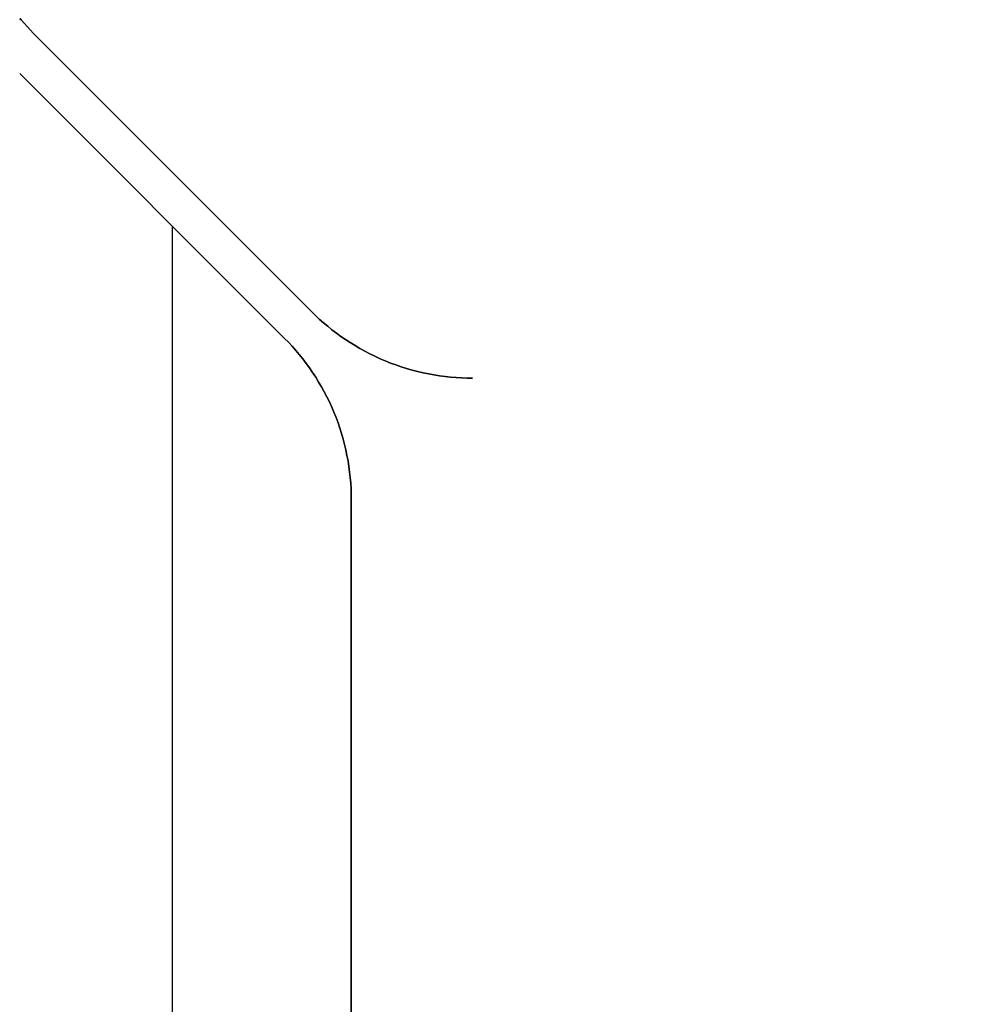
# Model space of a CAD drawing. Header units: millimetres. Extents: x -1030 to 192, y -442 to 180.
# Tile 128 of 256: x -916 to -866, y 16 to 67. Entities that reach past the tile are written whole.
import ezdxf

# ---------------------------------------------------------------- set-up
doc = ezdxf.new("R2010")
doc.units = ezdxf.units.MM
doc.header["$MEASUREMENT"] = 0
doc.layers.add('OVIDIO 120x60x72h', color=7, linetype='Continuous')

msp = doc.modelspace()

# ---------------------------------------------------------------- linework, layer by layer
at = {"layer": 'OVIDIO 120x60x72h'}
for points in [[(-916.04, 67.419), (-915.382, 66.7), (-914.703, 66.001)], [(-914.703, 66.001), (-915.382, 66.7), (-916.04, 67.419)], [(-914.703, 66.001), (-915.382, 66.7), (-916.04, 67.419)], [(-916.04, 67.419), (-915.382, 66.7), (-914.703, 66.001)], [(-914.703, 66.001), (-915.382, 66.7), (-916.04, 67.419)], [(-900.756, 52.054), (-914.703, 66.001)], [(-914.703, 66.001), (-900.756, 52.054)], [(-914.703, 66.001), (-900.756, 52.054)], [(-914.703, 66.001), (-900.756, 52.054)], [(-900.756, 52.054), (-914.703, 66.001)], [(-902.17, 50.64), (-916.117, 64.587)], [(-916.117, 64.587), (-902.17, 50.64)], [(-916.117, 64.587), (-902.17, 50.64)], [(-902.17, 50.64), (-916.117, 64.587)], [(-916.117, 64.587), (-902.17, 50.64)], [(-908.095, 56.565), (-908.095, -131.005)], [(-908.095, 56.565), (-908.095, -131.005)], [(-900.756, 52.054), (-900.55, 51.853), (-900.338, 51.656), (-900.121, 51.464), (-899.899, 51.276), (-899.671, 51.093), (-899.437, 50.915), (-899.199, 50.742), (-898.956, 50.575), (-898.709, 50.413), (-898.457, 50.257), (-898.2, 50.107), (-897.94, 49.963), (-897.676, 49.826), (-897.408, 49.695), (-897.137, 49.57), (-896.863, 49.453), (-896.586, 49.342), (-896.306, 49.238), (-896.024, 49.142), (-895.74, 49.052), (-895.454, 48.97), (-895.167, 48.894), (-894.878, 48.826), (-894.589, 48.766), (-894.299, 48.712), (-894.008, 48.666), (-893.717, 48.627), (-893.427, 48.595), (-893.137, 48.571), (-892.847, 48.553), (-892.558, 48.543), (-892.27, 48.539)], [(-892.27, 48.539), (-892.558, 48.543), (-892.847, 48.553), (-893.137, 48.571), (-893.427, 48.595), (-893.717, 48.627), (-894.008, 48.666), (-894.299, 48.712), (-894.589, 48.766), (-894.878, 48.826), (-895.167, 48.894), (-895.454, 48.97), (-895.74, 49.052), (-896.024, 49.142), (-896.306, 49.238), (-896.586, 49.342), (-896.863, 49.453), (-897.137, 49.57), (-897.408, 49.695), (-897.676, 49.826), (-897.94, 49.963), (-898.2, 50.107), (-898.457, 50.257), (-898.709, 50.413), (-898.956, 50.575), (-899.199, 50.742), (-899.437, 50.915), (-899.671, 51.093), (-899.899, 51.276), (-900.121, 51.464), (-900.338, 51.656), (-900.55, 51.853), (-900.756, 52.054)], [(-900.756, 52.054), (-900.55, 51.853), (-900.338, 51.656), (-900.121, 51.464), (-899.899, 51.276), (-899.671, 51.093), (-899.437, 50.915), (-899.199, 50.742), (-898.956, 50.575), (-898.709, 50.413), (-898.457, 50.257), (-898.2, 50.107), (-897.94, 49.963), (-897.676, 49.826), (-897.408, 49.695), (-897.137, 49.57), (-896.863, 49.453), (-896.586, 49.342), (-896.306, 49.238), (-896.024, 49.142), (-895.74, 49.052), (-895.454, 48.97), (-895.167, 48.894), (-894.878, 48.826), (-894.589, 48.766), (-894.299, 48.712), (-894.008, 48.666), (-893.717, 48.627), (-893.427, 48.595), (-893.137, 48.571), (-892.847, 48.553), (-892.558, 48.543), (-892.27, 48.539)], [(-892.27, 48.539), (-892.558, 48.543), (-892.847, 48.553), (-893.137, 48.571), (-893.427, 48.595), (-893.717, 48.627), (-894.008, 48.666), (-894.299, 48.712), (-894.589, 48.766), (-894.878, 48.826), (-895.167, 48.894), (-895.454, 48.97), (-895.74, 49.052), (-896.024, 49.142), (-896.306, 49.238), (-896.586, 49.342), (-896.863, 49.453), (-897.137, 49.57), (-897.408, 49.695), (-897.676, 49.826), (-897.94, 49.963), (-898.2, 50.107), (-898.457, 50.257), (-898.709, 50.413), (-898.956, 50.575), (-899.199, 50.742), (-899.437, 50.915), (-899.671, 51.093), (-899.899, 51.276), (-900.121, 51.464), (-900.338, 51.656), (-900.55, 51.853), (-900.756, 52.054)], [(-892.27, 48.539), (-892.558, 48.543), (-892.847, 48.553), (-893.137, 48.571), (-893.427, 48.595), (-893.717, 48.627), (-894.008, 48.666), (-894.299, 48.712), (-894.589, 48.766), (-894.878, 48.826), (-895.167, 48.894), (-895.454, 48.97), (-895.74, 49.052), (-896.024, 49.142), (-896.306, 49.238), (-896.586, 49.342), (-896.863, 49.453), (-897.137, 49.57), (-897.408, 49.695), (-897.676, 49.826), (-897.94, 49.963), (-898.2, 50.107), (-898.457, 50.257), (-898.709, 50.413), (-898.956, 50.575), (-899.199, 50.742), (-899.437, 50.915), (-899.671, 51.093), (-899.899, 51.276), (-900.121, 51.464), (-900.338, 51.656), (-900.55, 51.853), (-900.756, 52.054)], [(-898.655, 42.155), (-898.659, 42.442), (-898.669, 42.731), (-898.686, 43.021), (-898.711, 43.311), (-898.743, 43.602), (-898.782, 43.892), (-898.828, 44.183), (-898.881, 44.473), (-898.942, 44.763), (-899.01, 45.051), (-899.085, 45.339), (-899.168, 45.624), (-899.257, 45.908), (-899.354, 46.19), (-899.458, 46.47), (-899.569, 46.747), (-899.686, 47.021), (-899.811, 47.292), (-899.942, 47.56), (-900.079, 47.824), (-900.223, 48.085), (-900.373, 48.341), (-900.529, 48.593), (-900.69, 48.841), (-900.858, 49.084), (-901.031, 49.322), (-901.209, 49.555), (-901.392, 49.783), (-901.58, 50.005), (-901.772, 50.223), (-901.969, 50.434), (-902.17, 50.64)], [(-902.17, 50.64), (-901.969, 50.434), (-901.772, 50.223), (-901.58, 50.005), (-901.392, 49.783), (-901.209, 49.555), (-901.031, 49.322), (-900.858, 49.084), (-900.69, 48.841), (-900.529, 48.593), (-900.373, 48.341), (-900.223, 48.085), (-900.079, 47.824), (-899.942, 47.56), (-899.811, 47.292), (-899.686, 47.021), (-899.569, 46.747), (-899.458, 46.47), (-899.354, 46.19), (-899.257, 45.908), (-899.168, 45.624), (-899.085, 45.339), (-899.01, 45.051), (-898.942, 44.763), (-898.881, 44.473), (-898.828, 44.183), (-898.782, 43.892), (-898.743, 43.602), (-898.711, 43.311), (-898.686, 43.021), (-898.669, 42.731), (-898.659, 42.442), (-898.655, 42.155)], [(-898.655, 42.155), (-898.659, 42.442), (-898.669, 42.731), (-898.686, 43.021), (-898.711, 43.311), (-898.743, 43.602), (-898.782, 43.892), (-898.828, 44.183), (-898.881, 44.473), (-898.942, 44.763), (-899.01, 45.051), (-899.085, 45.339), (-899.168, 45.624), (-899.257, 45.908), (-899.354, 46.19), (-899.458, 46.47), (-899.569, 46.747), (-899.686, 47.021), (-899.811, 47.292), (-899.942, 47.56), (-900.079, 47.824), (-900.223, 48.085), (-900.373, 48.341), (-900.529, 48.593), (-900.69, 48.841), (-900.858, 49.084), (-901.031, 49.322), (-901.209, 49.555), (-901.392, 49.783), (-901.58, 50.005), (-901.772, 50.223), (-901.969, 50.434), (-902.17, 50.64)], [(-898.655, 42.155), (-898.659, 42.442), (-898.669, 42.731), (-898.686, 43.021), (-898.711, 43.311), (-898.743, 43.602), (-898.782, 43.892), (-898.828, 44.183), (-898.881, 44.473), (-898.942, 44.763), (-899.01, 45.051), (-899.085, 45.339), (-899.168, 45.624), (-899.257, 45.908), (-899.354, 46.19), (-899.458, 46.47), (-899.569, 46.747), (-899.686, 47.021), (-899.811, 47.292), (-899.942, 47.56), (-900.079, 47.824), (-900.223, 48.085), (-900.373, 48.341), (-900.529, 48.593), (-900.69, 48.841), (-900.858, 49.084), (-901.031, 49.322), (-901.209, 49.555), (-901.392, 49.783), (-901.58, 50.005), (-901.772, 50.223), (-901.969, 50.434), (-902.17, 50.64)], [(-902.17, 50.64), (-901.969, 50.434), (-901.772, 50.223), (-901.58, 50.005), (-901.392, 49.783), (-901.209, 49.555), (-901.031, 49.322), (-900.858, 49.084), (-900.69, 48.841), (-900.529, 48.593), (-900.373, 48.341), (-900.223, 48.085), (-900.079, 47.824), (-899.942, 47.56), (-899.811, 47.292), (-899.686, 47.021), (-899.569, 46.747), (-899.458, 46.47), (-899.354, 46.19), (-899.257, 45.908), (-899.168, 45.624), (-899.085, 45.339), (-899.01, 45.051), (-898.942, 44.763), (-898.881, 44.473), (-898.828, 44.183), (-898.782, 43.892), (-898.743, 43.602), (-898.711, 43.311), (-898.686, 43.021), (-898.669, 42.731), (-898.659, 42.442), (-898.655, 42.155)], [(-898.655, -131.005), (-898.655, 42.155)], [(-898.655, -131.005), (-898.655, 42.155)], [(-898.655, 42.155), (-898.655, -131.005)], [(-898.655, 42.155), (-898.655, -131.005)], [(-898.655, 42.155), (-898.655, -131.005)]]:
    msp.add_lwpolyline(points, dxfattribs=at)
at = {"layer": 'OVIDIO 120x60x72h', "extrusion": (1, 0, 0)}
for points in [[(67.419, 755.578), (67.419, 754.078)], [(67.419, 754.078), (67.419, 755.578)], [(66.685, 753.901), (66.685, 755.4)], [(66.001, 755.578), (66.001, 754.078)], [(66.001, 754.078), (66.001, 755.578)], [(59.028, 755.578), (59.028, 754.078)], [(57.613, 755.578), (57.613, 754.078)], [(48.539, 755.578), (48.539, 754.078)], [(48.539, 754.078), (48.539, 755.578)], [(42.155, 755.578), (42.155, 754.078)], [(42.155, 754.078), (42.155, 755.578)]]:
    msp.add_lwpolyline(points, dxfattribs=at)
at = {"layer": 'OVIDIO 120x60x72h', "extrusion": (0, 1, 0)}
for points in [[(916.04, 755.578), (419.111, 755.578)], [(419.111, 755.578), (916.04, 755.578)], [(916.04, 754.078), (419.111, 754.078)], [(419.111, 754.078), (916.04, 754.078)], [(906.681, 755.578), (419.111, 755.578)], [(906.681, 754.078), (419.111, 754.078)], [(900.756, 754.078), (900.756, 755.578)], [(900.756, 755.578), (900.756, 754.078)], [(902.17, 754.078), (902.17, 755.578)], [(902.17, 755.578), (902.17, 754.078)], [(892.27, 755.578), (419.111, 755.578)], [(419.111, 755.578), (892.27, 755.578)], [(892.27, 754.078), (419.111, 754.078)], [(892.27, 754.828), (419.111, 754.828)], [(419.111, 754.078), (892.27, 754.078)]]:
    msp.add_lwpolyline(points, dxfattribs=at)
at = {"layer": 'OVIDIO 120x60x72h'}
for points in [[(-916.04, 67.419, 754.078), (-916.102, 67.468, 754.077)], [(-916.102, 67.468, 754.077), (-916.04, 67.419, 754.078)], [(-916.071, 67.478, 755.578), (-916.04, 67.419, 755.578)], [(-916.04, 67.419, 755.578), (-916.071, 67.478, 755.578)]]:
    msp.add_polyline3d(points, dxfattribs=at)

doc.saveas('drawing.dxf')
